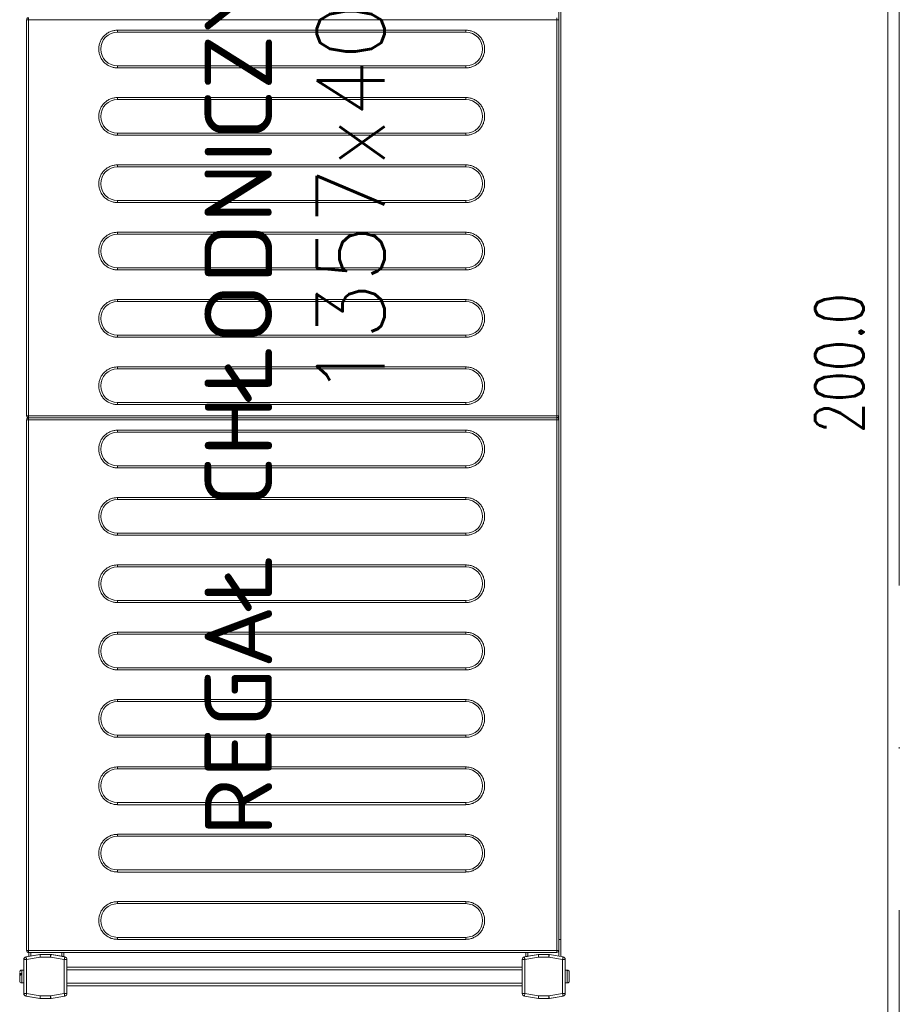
# Model space of a CAD drawing. Header units: millimetres. Extents: x -2074 to 12588, y -3630 to 101167.
# Tile 205 of 256: x 5384 to 5450, y -1590 to -1517. Entities that reach past the tile are written whole.
import ezdxf

# ---------------------------------------------------------------- set-up
doc = ezdxf.new("R2010")
doc.units = ezdxf.units.MM
doc.linetypes.add('ACAD_ISO10W100', pattern=[18, 12, -3, 0, -3])
doc.layers.add('SelinAr_BUD_osie', color=8, linetype='ACAD_ISO10W100', lineweight=18)
doc.layers.add('SelinAr_WYP_komory', color=8, linetype='Continuous', lineweight=18)
doc.styles.add('Arch-Dim', font='romans.shx', dxfattribs={"width": 0.75})
doc.styles.add('RomanS', font='romans.shx')
doc.dimstyles.new('Standard 50', dxfattribs={"dimscale": 20, "dimtxt": 0.18, "dimasz": 0.18, "dimexe": 0.18, "dimexo": 0.0625, "dimgap": 0.09, "dimtad": 1, "dimdec": 1, "dimzin": 0, "dimdsep": 46, "dimtxsty": 'Arch-Dim', "dimcen": 0.09, "dimclrd": 2, "dimclre": 2, "dimclrt": 1, "dimadec": 0, "dimazin": 0, "dimtfac": 1, "dimtdec": 1, "dimtofl": 0, "dimtmove": 0, "dimatfit": 3, "dimfxl": 0, "dimtolj": 1, "dimtzin": 0, "dimarcsym": 0})

# ---------------------------------------------------------------- blocks, each defined once
blk = doc.blocks.new('*D426')
at = {"color": 2, "lineweight": -2}
for p, q in [((41.25, 200), (80.249, 200)), ((76.649, 196.4), (76.649, 3.6)), ((41.25, 0), (80.249, 0))]:
    blk.add_line(p, q, dxfattribs=at)
at = {"color": 2}
for points in [[(76.049, 196.4), (77.249, 196.4), (76.649, 200)], [(76.049, 3.6), (77.249, 3.6), (76.649, 0)]]:
    blk.add_solid(points, dxfattribs=at)
at = {"layer": 'Defpoints', "color": 0}
for p in [(40, 200), (40, 0), (76.649, 0)]:
    blk.add_point(p, dxfattribs=at)
at = {"color": 1, "insert": (73.049, 100), "char_height": 3.6, "attachment_point": 5, "rotation": 90, "style": 'Arch-Dim'}
blk.add_mtext('\\A1;200.0', dxfattribs=at)
blk = doc.blocks.new('*U447')
at = {"lineweight": 15}
for p, q in [((1.726, 0), (1.819, 0)), ((0.182, -0.465), (0, -1.5)), ((0.182, -0.474), (0, -1.509)), ((0.379, -0.509), (0.2, -1.526)), ((2.904, -0.3), (0.379, -0.3)), ((0.379, -0.309), (0.379, -0.509)), ((2.904, -0.309), (0.379, -0.309)), ((2.904, -0.509), (0.379, -0.509)), ((1.167, -0.15), (1.167, -0.3)), ((2.117, -0.15), (1.167, -0.15)), ((1.876, -0.12), (1.765, -0.12)), ((2.117, -0.3), (2.117, -0.15)), ((2.904, -0.509), (2.904, -0.309)), ((3.083, -1.526), (2.904, -0.509)), ((3.283, -1.5), (3.101, -0.465)), ((3.283, -1.509), (3.101, -0.474)), ((3.433, -0.675), (3.138, -0.675)), ((3.433, -0.665), (3.433, -39.865)), ((3.583, -0.665), (3.433, -0.665)), ((3.583, -0.515), (3.583, -0.518)), ((42.983, -0.515), (3.583, -0.515)), ((3.583, -0.518), (3.583, -0.665)), ((42.983, -0.665), (3.583, -0.665)), ((3.583, -0.665), (3.583, -39.865)), ((42.983, -0.518), (42.983, -0.515)), ((42.983, -0.665), (42.983, -0.518)), ((43.133, -0.665), (42.983, -0.665)), ((42.983, -39.865), (42.983, -0.665)), ((43.133, -39.865), (43.133, -0.665)), ((43.283, -0.665), (43.133, -0.665)), ((72.683, -0.515), (43.283, -0.515)), ((43.283, -0.515), (43.283, -0.518)), ((43.283, -0.518), (43.283, -0.665)), ((72.683, -0.665), (43.283, -0.665)), ((43.283, -0.665), (43.283, -39.865)), ((72.683, -0.518), (72.683, -0.515)), ((72.683, -0.665), (72.683, -0.518)), ((72.833, -0.665), (72.683, -0.665)), ((72.683, -39.865), (72.683, -0.665)), ((3.433, -0.825), (3.164, -0.825)), ((0, -1.5), (0, -2.3)), ((0, -1.509), (0, -2.291)), ((0.2, -1.526), (0.2, -2.291)), ((3.083, -2.291), (3.083, -1.526)), ((3.283, -1.509), (3.283, -1.5)), ((3.283, -2.291), (3.283, -1.509)), ((0, -2.291), (0.2, -2.291)), ((0, -2.3), (0, -2.302)), ((0.003, -2.326), (0.182, -3.343)), ((0.2, -2.291), (0.379, -3.309)), ((2.904, -3.309), (3.083, -2.291)), ((3.083, -2.291), (3.283, -2.291)), ((3.101, -3.343), (3.28, -2.326)), ((3.283, -2.375), (3.151, -3.125)), ((3.283, -2.3), (3.283, -2.291)), ((3.283, -2.3), (3.283, -2.375)), ((3.283, -2.301), (3.283, -2.3)), ((0.379, -3.309), (2.904, -3.309)), ((0.379, -3.309), (0.379, -3.509)), ((0.379, -3.509), (2.904, -3.509)), ((0.942, -3.509), (0.942, -37.3)), ((1.142, -3.509), (1.142, -37.3)), ((2.142, -3.509), (2.142, -37.3)), ((2.342, -3.509), (2.342, -37.3)), ((2.904, -3.509), (2.904, -3.309)), ((3.433, -3.275), (3.125, -3.275)), ((3.433, -3.125), (3.151, -3.125)), ((0.182, -37.465), (0, -38.5)), ((0, -38.5), (0.182, -37.465)), ((0.379, -37.5), (0.2, -38.517)), ((0.379, -37.3), (0.379, -37.5)), ((2.904, -37.3), (0.379, -37.3)), ((2.904, -37.5), (0.379, -37.5)), ((2.904, -37.5), (2.904, -37.3)), ((3.083, -38.517), (2.904, -37.5)), ((3.283, -38.5), (3.101, -37.465)), ((3.433, -37.575), (3.125, -37.575)), ((3.151, -37.725), (3.283, -38.475)), ((3.433, -37.725), (3.151, -37.725)), ((0, -38.5), (0, -39.283)), ((0, -39.3), (0, -38.5)), ((0.2, -38.517), (0.2, -39.283)), ((3.083, -39.283), (3.083, -38.517)), ((3.283, -38.475), (3.283, -38.5)), ((3.283, -39.283), (3.283, -38.5)), ((0, -39.283), (0.2, -39.283)), ((0.182, -40.335), (0, -39.3)), ((0.003, -39.317), (0.182, -40.335)), ((0.2, -39.283), (0.379, -40.3)), ((2.904, -40.3), (3.083, -39.283)), ((3.083, -39.283), (3.283, -39.283)), ((3.101, -40.335), (3.28, -39.317)), ((3.283, -39.3), (3.28, -39.317)), ((3.283, -39.283), (3.283, -39.3)), ((4.383, -40.175), (3.129, -40.175)), ((4.383, -40.025), (3.155, -40.025)), ((3.433, -39.865), (3.583, -39.865)), ((3.583, -39.865), (42.983, -39.865)), ((3.583, -39.971), (3.583, -39.865)), ((3.583, -40.015), (3.583, -39.971)), ((3.583, -40.015), (42.983, -40.015)), ((4.383, -40.015), (4.383, -40.025)), ((131.283, -40.025), (4.383, -40.025)), ((4.383, -40.025), (4.383, -40.175)), ((131.283, -40.175), (4.383, -40.175)), ((42.983, -39.865), (42.983, -39.971)), ((42.983, -39.865), (43.133, -39.865)), ((42.983, -39.971), (42.983, -40.015)), ((43.133, -39.865), (43.283, -39.865)), ((43.283, -39.865), (72.683, -39.865)), ((43.283, -39.971), (43.283, -39.865)), ((43.283, -40.015), (43.283, -39.971)), ((43.283, -40.015), (72.683, -40.015)), ((72.683, -39.865), (72.833, -39.865)), ((72.683, -39.865), (72.683, -39.971)), ((72.683, -39.971), (72.683, -40.015)), ((0.379, -40.3), (2.904, -40.3)), ((0.379, -40.3), (0.379, -40.5)), ((0.379, -40.5), (2.904, -40.5)), ((1.167, -40.5), (1.167, -40.65)), ((1.167, -40.65), (2.117, -40.65)), ((1.17, -40.68), (1.173, -40.68)), ((2.11, -40.68), (2.114, -40.68)), ((2.117, -40.65), (2.117, -40.5)), ((2.904, -40.5), (2.904, -40.3))]:
    blk.add_line(p, q, dxfattribs=at)
at = {"color": 253, "lineweight": 15}
for p, q in [((4.403, -33.115), (4.403, -7.265)), ((4.403, -7.265), (4.553, -7.265)), ((4.553, -33.115), (4.553, -7.265)), ((7.053, -7.265), (7.053, -33.115)), ((7.053, -7.265), (7.203, -7.265)), ((7.203, -7.265), (7.203, -33.115)), ((9.403, -33.115), (9.403, -7.265)), ((9.403, -7.265), (9.553, -7.265)), ((9.553, -33.115), (9.553, -7.265)), ((12.053, -7.265), (12.053, -33.115)), ((12.053, -7.265), (12.203, -7.265)), ((12.203, -7.265), (12.203, -33.115)), ((14.403, -33.115), (14.403, -7.265)), ((14.403, -7.265), (14.553, -7.265)), ((14.553, -33.115), (14.553, -7.265)), ((17.053, -7.265), (17.053, -33.115)), ((17.053, -7.265), (17.203, -7.265)), ((17.203, -7.265), (17.203, -33.115)), ((19.403, -33.115), (19.403, -7.265)), ((19.403, -7.265), (19.553, -7.265)), ((19.553, -33.115), (19.553, -7.265)), ((22.053, -7.265), (22.053, -33.115)), ((22.053, -7.265), (22.203, -7.265)), ((22.203, -7.265), (22.203, -33.115)), ((24.403, -33.115), (24.403, -7.265)), ((24.403, -7.265), (24.553, -7.265)), ((24.553, -33.115), (24.553, -7.265)), ((27.053, -7.265), (27.053, -33.115)), ((27.053, -7.265), (27.203, -7.265)), ((27.203, -7.265), (27.203, -33.115)), ((29.403, -33.115), (29.403, -7.265)), ((29.403, -7.265), (29.553, -7.265)), ((29.553, -33.115), (29.553, -7.265)), ((32.053, -7.265), (32.053, -33.115)), ((32.053, -7.265), (32.203, -7.265)), ((32.203, -7.265), (32.203, -33.115)), ((34.403, -33.115), (34.403, -7.265)), ((34.403, -7.265), (34.553, -7.265)), ((34.553, -33.115), (34.553, -7.265)), ((37.053, -7.265), (37.053, -33.115)), ((37.053, -7.265), (37.203, -7.265)), ((37.203, -7.265), (37.203, -33.115)), ((39.403, -33.115), (39.403, -7.265)), ((39.403, -7.265), (39.553, -7.265)), ((39.553, -33.115), (39.553, -7.265)), ((42.053, -7.265), (42.053, -33.115)), ((42.053, -7.265), (42.203, -7.265)), ((42.203, -7.265), (42.203, -33.115)), ((44.103, -33.115), (44.103, -7.265)), ((44.103, -7.265), (44.253, -7.265)), ((44.253, -33.115), (44.253, -7.265)), ((46.753, -7.265), (46.753, -33.115)), ((46.753, -7.265), (46.903, -7.265)), ((46.903, -7.265), (46.903, -33.115)), ((49.103, -33.115), (49.103, -7.265)), ((49.103, -7.265), (49.253, -7.265)), ((49.253, -33.115), (49.253, -7.265)), ((51.753, -7.265), (51.753, -33.115)), ((51.753, -7.265), (51.903, -7.265)), ((51.903, -7.265), (51.903, -33.115)), ((54.103, -33.115), (54.103, -7.265)), ((54.103, -7.265), (54.253, -7.265)), ((54.253, -33.115), (54.253, -7.265)), ((56.753, -7.265), (56.753, -33.115)), ((56.753, -7.265), (56.903, -7.265)), ((56.903, -7.265), (56.903, -33.115)), ((59.103, -33.115), (59.103, -7.265)), ((59.103, -7.265), (59.253, -7.265)), ((59.253, -33.115), (59.253, -7.265)), ((61.753, -7.265), (61.753, -33.115)), ((61.753, -7.265), (61.903, -7.265)), ((61.903, -7.265), (61.903, -33.115)), ((64.103, -33.115), (64.103, -7.265)), ((64.103, -7.265), (64.253, -7.265)), ((64.253, -33.115), (64.253, -7.265)), ((66.753, -7.265), (66.753, -33.115)), ((66.753, -7.265), (66.903, -7.265)), ((66.903, -7.265), (66.903, -33.115)), ((69.103, -33.115), (69.103, -7.265)), ((69.103, -7.265), (69.253, -7.265)), ((69.253, -33.115), (69.253, -7.265)), ((71.753, -7.265), (71.753, -33.115)), ((71.753, -7.265), (71.903, -7.265)), ((71.903, -7.265), (71.903, -33.115)), ((4.403, -33.115), (4.553, -33.115)), ((7.203, -33.115), (7.053, -33.115)), ((9.403, -33.115), (9.553, -33.115)), ((12.203, -33.115), (12.053, -33.115)), ((14.403, -33.115), (14.553, -33.115)), ((17.203, -33.115), (17.053, -33.115)), ((19.403, -33.115), (19.553, -33.115)), ((22.203, -33.115), (22.053, -33.115)), ((24.403, -33.115), (24.553, -33.115)), ((27.203, -33.115), (27.053, -33.115)), ((29.403, -33.115), (29.553, -33.115)), ((32.203, -33.115), (32.053, -33.115)), ((34.403, -33.115), (34.553, -33.115)), ((37.203, -33.115), (37.053, -33.115)), ((39.403, -33.115), (39.553, -33.115)), ((42.203, -33.115), (42.053, -33.115)), ((44.103, -33.115), (44.253, -33.115)), ((46.903, -33.115), (46.753, -33.115)), ((49.103, -33.115), (49.253, -33.115)), ((51.903, -33.115), (51.753, -33.115)), ((54.103, -33.115), (54.253, -33.115)), ((56.903, -33.115), (56.753, -33.115)), ((59.103, -33.115), (59.253, -33.115)), ((61.903, -33.115), (61.753, -33.115)), ((64.103, -33.115), (64.253, -33.115)), ((66.903, -33.115), (66.753, -33.115)), ((69.103, -33.115), (69.253, -33.115)), ((71.903, -33.115), (71.753, -33.115))]:
    blk.add_line(p, q, dxfattribs=at)
at = {"lineweight": 15, "flags": 128}
for points in [[(0.379, -0.509), (0.341, -0.502), (0.304, -0.495), (0.27, -0.489), (0.24, -0.484), (0.216, -0.48), (0.197, -0.477), (0.186, -0.475), (0.182, -0.474)], [(3.101, -0.474), (3.097, -0.475), (3.086, -0.477), (3.068, -0.48), (3.043, -0.484), (3.013, -0.489), (2.979, -0.495), (2.942, -0.502), (2.904, -0.509)], [(0, -1.509), (0.003, -1.509), (0.012, -1.51), (0.027, -1.511), (0.047, -1.513), (0.071, -1.515), (0.1, -1.517), (0.132, -1.52), (0.165, -1.523), (0.2, -1.526)], [(3.083, -1.526), (3.122, -1.523), (3.16, -1.52), (3.194, -1.517), (3.225, -1.514), (3.249, -1.512), (3.268, -1.51), (3.279, -1.509), (3.283, -1.509)], [(0.2, -2.291), (0.162, -2.298), (0.125, -2.305), (0.091, -2.311), (0.061, -2.316), (0.036, -2.32), (0.018, -2.323), (0.007, -2.325), (0.003, -2.326)], [(3.28, -2.326), (3.276, -2.325), (3.265, -2.323), (3.247, -2.32), (3.222, -2.316), (3.193, -2.311), (3.159, -2.305), (3.122, -2.298), (3.083, -2.291)], [(0.182, -3.343), (0.186, -3.343), (0.197, -3.341), (0.216, -3.338), (0.24, -3.333), (0.27, -3.328), (0.304, -3.322), (0.341, -3.316), (0.379, -3.309)], [(2.904, -3.309), (2.942, -3.316), (2.979, -3.322), (3.013, -3.328), (3.043, -3.333), (3.068, -3.338), (3.086, -3.341), (3.097, -3.343), (3.101, -3.343)], [(3.151, -3.125), (3.146, -3.151), (3.142, -3.176), (3.138, -3.2), (3.134, -3.221), (3.131, -3.24), (3.128, -3.255), (3.126, -3.266), (3.125, -3.273), (3.125, -3.275)], [(0.379, -37.5), (0.341, -37.493), (0.304, -37.487), (0.27, -37.481), (0.24, -37.475), (0.216, -37.471), (0.197, -37.468), (0.186, -37.466), (0.182, -37.465)], [(3.101, -37.465), (3.097, -37.466), (3.086, -37.468), (3.068, -37.471), (3.043, -37.475), (3.013, -37.481), (2.979, -37.487), (2.942, -37.493), (2.904, -37.5)], [(3.125, -37.575), (3.125, -37.578), (3.127, -37.586), (3.129, -37.6), (3.132, -37.619), (3.136, -37.642), (3.141, -37.668), (3.146, -37.696), (3.151, -37.725)], [(0, -38.5), (0.004, -38.5), (0.015, -38.501), (0.034, -38.503), (0.059, -38.505), (0.089, -38.508), (0.123, -38.511), (0.161, -38.514), (0.2, -38.517)], [(3.083, -38.517), (3.118, -38.514), (3.152, -38.512), (3.183, -38.509), (3.212, -38.506), (3.236, -38.504), (3.256, -38.502), (3.271, -38.501), (3.28, -38.5), (3.283, -38.5)], [(0.2, -39.283), (0.162, -39.289), (0.125, -39.296), (0.091, -39.302), (0.061, -39.307), (0.036, -39.311), (0.018, -39.315), (0.007, -39.317), (0.003, -39.317)], [(3.28, -39.317), (3.276, -39.317), (3.265, -39.315), (3.247, -39.311), (3.222, -39.307), (3.193, -39.302), (3.159, -39.296), (3.122, -39.289), (3.083, -39.283)], [(0.182, -40.335), (0.186, -40.334), (0.197, -40.332), (0.216, -40.329), (0.24, -40.325), (0.27, -40.319), (0.304, -40.313), (0.341, -40.307), (0.379, -40.3)], [(2.904, -40.3), (2.942, -40.307), (2.979, -40.313), (3.013, -40.319), (3.043, -40.325), (3.068, -40.329), (3.086, -40.332), (3.097, -40.334), (3.101, -40.335)]]:
    blk.add_lwpolyline(points, dxfattribs=at)
at = {"lineweight": 15}
for centre, radius, start, end in [((0.379, -0.5), 0.2, 90, 170), ((0.379, -0.509), 0.2, 90, 170), ((1.317, -0.15), 0.15, 90, 180), ((1.967, -0.15), 0.15, 0, 90), ((2.904, -0.5), 0.2, 10, 90), ((2.904, -0.509), 0.2, 10, 90), ((0.2, -2.291), 0.2, 180, 190), ((3.083, -2.291), 0.2, 350, 0), ((0.379, -3.309), 0.2, 190, 270), ((2.904, -3.309), 0.2, 270, 350), ((0.379, -37.5), 0.2, 90, 170), ((0.379, -37.5), 0.2, 90, 170), ((2.904, -37.5), 0.2, 10, 90), ((0.2, -39.283), 0.2, 180, 190), ((3.083, -39.283), 0.2, 350, 0), ((3.583, -39.865), 0.15, 180, 270), ((42.983, -39.865), 0.15, 270, 0), ((43.283, -39.865), 0.15, 180, 270), ((0.379, -40.3), 0.2, 190, 270), ((0.379, -40.3), 0.2, 190, 270), ((1.317, -40.65), 0.15, 180, 191.53696), ((1.967, -40.65), 0.15, 348.46304, 0), ((2.904, -40.3), 0.2, 270, 350)]:
    blk.add_arc(centre, radius, start, end, dxfattribs=at)
at = {"color": 253, "lineweight": 15}
for centre, start, end in [((5.803, -7.265), 0, 180), ((10.803, -7.265), 0, 180), ((15.803, -7.265), 0, 180), ((20.803, -7.265), 0, 180), ((25.803, -7.265), 0, 180), ((30.803, -7.265), 0, 180), ((35.803, -7.265), 0, 180), ((40.803, -7.265), 0, 180), ((45.503, -7.265), 0, 180), ((50.503, -7.265), 0, 180), ((55.503, -7.265), 0, 180), ((60.503, -7.265), 0, 180), ((65.503, -7.265), 0, 180), ((70.503, -7.265), 0, 180), ((5.803, -33.115), 180, 0), ((10.803, -33.115), 180, 0), ((15.803, -33.115), 180, 0), ((20.803, -33.115), 180, 0), ((25.803, -33.115), 180, 0), ((30.803, -33.115), 180, 0), ((35.803, -33.115), 180, 0), ((40.803, -33.115), 180, 0), ((45.503, -33.115), 180, 0), ((50.503, -33.115), 180, 0), ((55.503, -33.115), 180, 0), ((60.503, -33.115), 180, 0), ((65.503, -33.115), 180, 0), ((70.503, -33.115), 180, 0)]:
    blk.add_arc(centre, 1.25, start, end, dxfattribs=at)
at = {"lineweight": 15}
for points, knots in [([(1.708, 0), (1.672, 0), (1.597, 0), (1.486, 0), (1.395, 0), (1.338, 0), (1.312, 0), (1.318, 0), (1.319, 0)], [0, 0, 0, 0, 0.188945, 0.389816, 0.590684, 0.779625, 0.968579, 1, 1, 1, 1]), ([(1.765, -0.12), (1.763, -0.104), (1.759, -0.072), (1.746, -0.033), (1.729, -0.006), (1.715, -0.002), (1.708, 0)], [0, 0, 0, 0, 0.243636, 0.487267, 0.73198, 1, 1, 1, 1]), ([(1.921, 0), (1.915, 0), (1.893, 0), (1.849, 0), (1.819, 0)], [0, 0, 0, 0, 0.31192, 1, 1, 1, 1]), ([(1.819, 0), (1.826, -0.002), (1.839, -0.005), (1.856, -0.031), (1.87, -0.07), (1.874, -0.103), (1.876, -0.12)], [0, 0, 0, 0, 0.250222, 0.500532, 0.748158, 1, 1, 1, 1]), ([(3.583, -0.518), (3.573, -0.519), (3.553, -0.521), (3.523, -0.53), (3.497, -0.545), (3.467, -0.57), (3.439, -0.61), (3.435, -0.648), (3.433, -0.667)], [0, 0, 0, 0, 0.130769, 0.260026, 0.387968, 0.514575, 0.761736, 1, 1, 1, 1]), ([(43.133, -0.667), (43.131, -0.648), (43.128, -0.61), (43.1, -0.57), (43.07, -0.545), (43.043, -0.53), (43.014, -0.521), (42.993, -0.519), (42.983, -0.518)], [0, 0, 0, 0, 0.238262, 0.485424, 0.612031, 0.739977, 0.869231, 1, 1, 1, 1]), ([(43.283, -0.518), (43.273, -0.519), (43.253, -0.521), (43.223, -0.53), (43.197, -0.545), (43.167, -0.57), (43.139, -0.61), (43.135, -0.648), (43.133, -0.667)], [0, 0, 0, 0, 0.1307696, 0.2600246, 0.3879723, 0.5145698, 0.761734, 1, 1, 1, 1]), ([(72.833, -0.667), (72.831, -0.648), (72.828, -0.61), (72.8, -0.57), (72.77, -0.545), (72.743, -0.53), (72.714, -0.521), (72.693, -0.519), (72.683, -0.518)], [0, 0, 0, 0, 0.238266, 0.485414, 0.61202, 0.739978, 0.869219, 1, 1, 1, 1]), ([(1.173, -40.68), (1.178, -40.696), (1.188, -40.728), (1.223, -40.767), (1.268, -40.794), (1.304, -40.798), (1.322, -40.8)], [0, 0, 0, 0, 0.243643, 0.487245, 0.731956, 1, 1, 1, 1]), ([(1.322, -40.8), (1.332, -40.8), (1.353, -40.8), (1.43, -40.8), (1.53, -40.8), (1.642, -40.8), (1.753, -40.8), (1.853, -40.8), (1.93, -40.8), (1.951, -40.8), (1.961, -40.8)], [0, 0, 0, 0, 0.121175, 0.250001, 0.378823, 0.5, 0.621177, 0.749999, 0.878825, 1, 1, 1, 1]), ([(1.961, -40.8), (1.978, -40.798), (2.013, -40.795), (2.058, -40.769), (2.094, -40.73), (2.105, -40.697), (2.11, -40.68)], [0, 0, 0, 0, 0.250219, 0.500551, 0.74815, 1, 1, 1, 1])]:
    blk.add_open_spline(points, degree=3, knots=knots, dxfattribs=at)
at = {"color": 253, "lineweight": 15}
for points, knots in [([(4.403, -7.265), (4.408, -7.18), (4.417, -7.004), (4.495, -6.743), (4.624, -6.492), (4.806, -6.268), (5.03, -6.086), (5.281, -5.956), (5.542, -5.881), (5.803, -5.857), (6.064, -5.881), (6.325, -5.956), (6.576, -6.086), (6.8, -6.268), (6.982, -6.492), (7.111, -6.743), (7.189, -7.004), (7.199, -7.18), (7.203, -7.265)], [0, 0, 0, 0, 0.058258, 0.120006, 0.18432, 0.25, 0.31568, 0.379994, 0.441742, 0.5, 0.558258, 0.620006, 0.68432, 0.75, 0.81568, 0.879994, 0.941742, 1, 1, 1, 1]), ([(9.403, -7.265), (9.408, -7.18), (9.417, -7.004), (9.495, -6.743), (9.624, -6.492), (9.806, -6.268), (10.03, -6.086), (10.281, -5.956), (10.542, -5.881), (10.803, -5.857), (11.064, -5.881), (11.325, -5.956), (11.576, -6.086), (11.8, -6.268), (11.982, -6.492), (12.111, -6.743), (12.189, -7.004), (12.199, -7.18), (12.203, -7.265)], [0, 0, 0, 0, 0.058258, 0.120006, 0.18432, 0.25, 0.31568, 0.379994, 0.441742, 0.5, 0.558258, 0.620006, 0.68432, 0.75, 0.81568, 0.879994, 0.941742, 1, 1, 1, 1]), ([(14.403, -7.265), (14.408, -7.18), (14.417, -7.004), (14.495, -6.743), (14.624, -6.492), (14.806, -6.268), (15.03, -6.086), (15.281, -5.956), (15.542, -5.881), (15.803, -5.857), (16.064, -5.881), (16.325, -5.956), (16.576, -6.086), (16.8, -6.268), (16.982, -6.492), (17.111, -6.743), (17.189, -7.004), (17.199, -7.18), (17.203, -7.265)], [0, 0, 0, 0, 0.058258, 0.120006, 0.18432, 0.25, 0.31568, 0.379994, 0.441742, 0.5, 0.558258, 0.620006, 0.68432, 0.75, 0.81568, 0.879994, 0.941742, 1, 1, 1, 1]), ([(19.403, -7.265), (19.408, -7.18), (19.417, -7.004), (19.495, -6.743), (19.624, -6.492), (19.806, -6.268), (20.03, -6.086), (20.281, -5.956), (20.542, -5.881), (20.803, -5.857), (21.064, -5.881), (21.325, -5.956), (21.576, -6.086), (21.8, -6.268), (21.982, -6.492), (22.111, -6.743), (22.189, -7.004), (22.199, -7.18), (22.203, -7.265)], [0, 0, 0, 0, 0.058258, 0.120006, 0.18432, 0.25, 0.31568, 0.379994, 0.441742, 0.5, 0.558258, 0.620006, 0.68432, 0.75, 0.81568, 0.879994, 0.941742, 1, 1, 1, 1]), ([(24.403, -7.265), (24.408, -7.18), (24.417, -7.004), (24.495, -6.743), (24.624, -6.492), (24.806, -6.268), (25.03, -6.086), (25.281, -5.956), (25.542, -5.881), (25.803, -5.857), (26.064, -5.881), (26.325, -5.956), (26.576, -6.086), (26.8, -6.268), (26.982, -6.492), (27.111, -6.743), (27.189, -7.004), (27.199, -7.18), (27.203, -7.265)], [0, 0, 0, 0, 0.058258, 0.120006, 0.18432, 0.25, 0.31568, 0.379994, 0.441742, 0.5, 0.558258, 0.620006, 0.68432, 0.75, 0.81568, 0.879994, 0.941742, 1, 1, 1, 1]), ([(29.403, -7.265), (29.408, -7.18), (29.417, -7.004), (29.495, -6.743), (29.624, -6.492), (29.806, -6.268), (30.03, -6.086), (30.281, -5.956), (30.542, -5.881), (30.803, -5.857), (31.064, -5.881), (31.325, -5.956), (31.576, -6.086), (31.8, -6.268), (31.982, -6.492), (32.111, -6.743), (32.189, -7.004), (32.199, -7.18), (32.203, -7.265)], [0, 0, 0, 0, 0.058258, 0.120006, 0.18432, 0.25, 0.31568, 0.379994, 0.441742, 0.5, 0.558258, 0.620006, 0.68432, 0.75, 0.81568, 0.879994, 0.941742, 1, 1, 1, 1]), ([(34.403, -7.265), (34.408, -7.18), (34.417, -7.004), (34.495, -6.743), (34.624, -6.492), (34.806, -6.268), (35.03, -6.086), (35.281, -5.956), (35.542, -5.881), (35.803, -5.857), (36.064, -5.881), (36.325, -5.956), (36.576, -6.086), (36.8, -6.268), (36.982, -6.492), (37.111, -6.743), (37.189, -7.004), (37.199, -7.18), (37.203, -7.265)], [0, 0, 0, 0, 0.058258, 0.120006, 0.18432, 0.25, 0.31568, 0.379994, 0.441742, 0.5, 0.558258, 0.620006, 0.68432, 0.75, 0.81568, 0.879994, 0.941742, 1, 1, 1, 1]), ([(39.403, -7.265), (39.408, -7.18), (39.417, -7.004), (39.495, -6.743), (39.624, -6.492), (39.806, -6.268), (40.03, -6.086), (40.281, -5.956), (40.542, -5.881), (40.803, -5.857), (41.064, -5.881), (41.325, -5.956), (41.576, -6.086), (41.8, -6.268), (41.982, -6.492), (42.111, -6.743), (42.189, -7.004), (42.199, -7.18), (42.203, -7.265)], [0, 0, 0, 0, 0.058258, 0.120006, 0.18432, 0.25, 0.31568, 0.379994, 0.441742, 0.5, 0.558258, 0.620005, 0.68432, 0.75, 0.81568, 0.879994, 0.941742, 1, 1, 1, 1]), ([(44.103, -7.265), (44.108, -7.18), (44.117, -7.004), (44.195, -6.743), (44.324, -6.492), (44.506, -6.268), (44.73, -6.086), (44.981, -5.956), (45.242, -5.881), (45.503, -5.857), (45.764, -5.881), (46.025, -5.956), (46.276, -6.086), (46.5, -6.268), (46.682, -6.492), (46.811, -6.743), (46.889, -7.004), (46.899, -7.18), (46.903, -7.265)], [0, 0, 0, 0, 0.058258, 0.120006, 0.18432, 0.25, 0.31568, 0.379995, 0.441742, 0.5, 0.558258, 0.620006, 0.68432, 0.75, 0.81568, 0.879994, 0.941742, 1, 1, 1, 1]), ([(49.103, -7.265), (49.108, -7.18), (49.117, -7.004), (49.195, -6.743), (49.324, -6.492), (49.506, -6.268), (49.73, -6.086), (49.981, -5.956), (50.242, -5.881), (50.503, -5.857), (50.764, -5.881), (51.025, -5.956), (51.276, -6.086), (51.5, -6.268), (51.682, -6.492), (51.811, -6.743), (51.889, -7.004), (51.899, -7.18), (51.903, -7.265)], [0, 0, 0, 0, 0.058258, 0.120006, 0.18432, 0.25, 0.31568, 0.379994, 0.441742, 0.5, 0.558258, 0.620005, 0.68432, 0.75, 0.81568, 0.879994, 0.941742, 1, 1, 1, 1]), ([(54.103, -7.265), (54.108, -7.18), (54.117, -7.004), (54.195, -6.743), (54.324, -6.492), (54.506, -6.268), (54.73, -6.086), (54.981, -5.956), (55.242, -5.881), (55.503, -5.857), (55.764, -5.881), (56.025, -5.956), (56.276, -6.086), (56.5, -6.268), (56.682, -6.492), (56.811, -6.743), (56.889, -7.004), (56.899, -7.18), (56.903, -7.265)], [0, 0, 0, 0, 0.058258, 0.120006, 0.18432, 0.25, 0.31568, 0.379994, 0.441742, 0.5, 0.558258, 0.620006, 0.68432, 0.75, 0.81568, 0.879994, 0.941742, 1, 1, 1, 1]), ([(59.103, -7.265), (59.108, -7.18), (59.117, -7.004), (59.195, -6.743), (59.324, -6.492), (59.506, -6.268), (59.73, -6.086), (59.981, -5.956), (60.242, -5.881), (60.503, -5.857), (60.764, -5.881), (61.025, -5.956), (61.276, -6.086), (61.5, -6.268), (61.682, -6.492), (61.811, -6.743), (61.889, -7.004), (61.899, -7.18), (61.903, -7.265)], [0, 0, 0, 0, 0.058258, 0.120006, 0.18432, 0.25, 0.31568, 0.379995, 0.441742, 0.5, 0.558258, 0.620005, 0.68432, 0.75, 0.81568, 0.879994, 0.941742, 1, 1, 1, 1]), ([(64.103, -7.265), (64.108, -7.18), (64.117, -7.004), (64.195, -6.743), (64.324, -6.492), (64.506, -6.268), (64.73, -6.086), (64.981, -5.956), (65.242, -5.881), (65.503, -5.857), (65.764, -5.881), (66.025, -5.956), (66.276, -6.086), (66.5, -6.268), (66.682, -6.492), (66.811, -6.743), (66.889, -7.004), (66.899, -7.18), (66.903, -7.265)], [0, 0, 0, 0, 0.058258, 0.120006, 0.184321, 0.25, 0.31568, 0.379995, 0.441741, 0.5, 0.558258, 0.620006, 0.68432, 0.75, 0.815679, 0.879994, 0.941742, 1, 1, 1, 1]), ([(69.103, -7.265), (69.108, -7.18), (69.117, -7.004), (69.195, -6.743), (69.324, -6.492), (69.506, -6.268), (69.73, -6.086), (69.981, -5.956), (70.242, -5.881), (70.503, -5.857), (70.764, -5.881), (71.025, -5.956), (71.276, -6.086), (71.5, -6.268), (71.682, -6.492), (71.811, -6.743), (71.889, -7.004), (71.899, -7.18), (71.903, -7.265)], [0, 0, 0, 0, 0.058258, 0.120006, 0.18432, 0.25, 0.31568, 0.379994, 0.441742, 0.5, 0.558259, 0.620005, 0.68432, 0.75, 0.81568, 0.879994, 0.941742, 1, 1, 1, 1]), ([(7.203, -33.115), (7.199, -33.2), (7.189, -33.376), (7.111, -33.637), (6.982, -33.888), (6.8, -34.112), (6.576, -34.294), (6.325, -34.424), (6.064, -34.499), (5.803, -34.523), (5.542, -34.499), (5.281, -34.424), (5.03, -34.294), (4.806, -34.112), (4.624, -33.888), (4.495, -33.637), (4.417, -33.376), (4.408, -33.2), (4.403, -33.115)], [0, 0, 0, 0, 0.058258, 0.120006, 0.18432, 0.25, 0.31568, 0.379994, 0.441742, 0.5, 0.558258, 0.620006, 0.68432, 0.75, 0.81568, 0.879994, 0.941742, 1, 1, 1, 1]), ([(12.203, -33.115), (12.199, -33.2), (12.189, -33.376), (12.111, -33.637), (11.982, -33.888), (11.8, -34.112), (11.576, -34.294), (11.325, -34.424), (11.064, -34.499), (10.803, -34.523), (10.542, -34.499), (10.281, -34.424), (10.03, -34.294), (9.806, -34.112), (9.624, -33.888), (9.495, -33.637), (9.417, -33.376), (9.408, -33.2), (9.403, -33.115)], [0, 0, 0, 0, 0.058258, 0.120006, 0.18432, 0.25, 0.31568, 0.379994, 0.441742, 0.5, 0.558258, 0.620006, 0.68432, 0.75, 0.81568, 0.879994, 0.941742, 1, 1, 1, 1]), ([(17.203, -33.115), (17.199, -33.2), (17.189, -33.376), (17.111, -33.637), (16.982, -33.888), (16.8, -34.112), (16.576, -34.294), (16.325, -34.424), (16.064, -34.499), (15.803, -34.523), (15.542, -34.499), (15.281, -34.424), (15.03, -34.294), (14.806, -34.112), (14.624, -33.888), (14.495, -33.637), (14.417, -33.376), (14.408, -33.2), (14.403, -33.115)], [0, 0, 0, 0, 0.058258, 0.120006, 0.18432, 0.25, 0.31568, 0.379994, 0.441742, 0.5, 0.558258, 0.620006, 0.68432, 0.75, 0.81568, 0.879994, 0.941742, 1, 1, 1, 1]), ([(22.203, -33.115), (22.199, -33.2), (22.189, -33.376), (22.111, -33.637), (21.982, -33.888), (21.8, -34.112), (21.576, -34.294), (21.325, -34.424), (21.064, -34.499), (20.803, -34.523), (20.542, -34.499), (20.281, -34.424), (20.03, -34.294), (19.806, -34.112), (19.624, -33.888), (19.495, -33.637), (19.417, -33.376), (19.408, -33.2), (19.403, -33.115)], [0, 0, 0, 0, 0.058258, 0.120006, 0.18432, 0.25, 0.31568, 0.379994, 0.441742, 0.5, 0.558258, 0.620006, 0.684321, 0.75, 0.81568, 0.879994, 0.941742, 1, 1, 1, 1]), ([(27.203, -33.115), (27.199, -33.2), (27.189, -33.376), (27.111, -33.637), (26.982, -33.888), (26.8, -34.112), (26.576, -34.294), (26.325, -34.424), (26.064, -34.499), (25.803, -34.523), (25.542, -34.499), (25.281, -34.424), (25.03, -34.294), (24.806, -34.112), (24.624, -33.888), (24.495, -33.637), (24.417, -33.376), (24.408, -33.2), (24.403, -33.115)], [0, 0, 0, 0, 0.058258, 0.120005, 0.18432, 0.25, 0.31568, 0.379994, 0.441742, 0.5, 0.558258, 0.620006, 0.684321, 0.75, 0.81568, 0.879994, 0.941742, 1, 1, 1, 1]), ([(32.203, -33.115), (32.199, -33.2), (32.189, -33.376), (32.111, -33.637), (31.982, -33.888), (31.8, -34.112), (31.576, -34.294), (31.325, -34.424), (31.064, -34.499), (30.803, -34.523), (30.542, -34.499), (30.281, -34.424), (30.03, -34.294), (29.806, -34.112), (29.624, -33.888), (29.495, -33.637), (29.417, -33.376), (29.408, -33.2), (29.403, -33.115)], [0, 0, 0, 0, 0.058258, 0.1200055, 0.1843203, 0.2500001, 0.3156796, 0.3799944, 0.441742, 0.5000001, 0.5582579, 0.6200055, 0.6843203, 0.7499998, 0.8156796, 0.8799944, 0.941742, 1, 1, 1, 1]), ([(37.203, -33.115), (37.199, -33.2), (37.189, -33.376), (37.111, -33.637), (36.982, -33.888), (36.8, -34.112), (36.576, -34.294), (36.325, -34.424), (36.064, -34.499), (35.803, -34.523), (35.542, -34.499), (35.281, -34.424), (35.03, -34.294), (34.806, -34.112), (34.624, -33.888), (34.495, -33.637), (34.417, -33.376), (34.408, -33.2), (34.403, -33.115)], [0, 0, 0, 0, 0.058258, 0.1200055, 0.1843201, 0.2499999, 0.3156797, 0.3799945, 0.4417421, 0.4999999, 0.558258, 0.6200056, 0.6843204, 0.7499999, 0.8156796, 0.8799944, 0.941742, 1, 1, 1, 1]), ([(42.203, -33.115), (42.199, -33.2), (42.189, -33.376), (42.111, -33.637), (41.982, -33.888), (41.8, -34.112), (41.576, -34.294), (41.325, -34.424), (41.064, -34.499), (40.803, -34.523), (40.542, -34.499), (40.281, -34.424), (40.03, -34.294), (39.806, -34.112), (39.624, -33.888), (39.495, -33.637), (39.417, -33.376), (39.408, -33.2), (39.403, -33.115)], [0, 0, 0, 0, 0.058258, 0.120005, 0.18432, 0.25, 0.315679, 0.379995, 0.441742, 0.5, 0.558258, 0.620006, 0.68432, 0.75, 0.81568, 0.879994, 0.941742, 1, 1, 1, 1]), ([(46.903, -33.115), (46.899, -33.2), (46.889, -33.376), (46.811, -33.637), (46.682, -33.888), (46.5, -34.112), (46.276, -34.294), (46.025, -34.424), (45.764, -34.499), (45.503, -34.523), (45.242, -34.499), (44.981, -34.424), (44.73, -34.294), (44.506, -34.112), (44.324, -33.888), (44.195, -33.637), (44.117, -33.376), (44.108, -33.2), (44.103, -33.115)], [0, 0, 0, 0, 0.058258, 0.120006, 0.18432, 0.25, 0.31568, 0.379994, 0.441742, 0.5, 0.558258, 0.620005, 0.684321, 0.75, 0.81568, 0.879995, 0.941742, 1, 1, 1, 1]), ([(51.903, -33.115), (51.899, -33.2), (51.889, -33.376), (51.811, -33.637), (51.682, -33.888), (51.5, -34.112), (51.276, -34.294), (51.025, -34.424), (50.764, -34.499), (50.503, -34.523), (50.242, -34.499), (49.981, -34.424), (49.73, -34.294), (49.506, -34.112), (49.324, -33.888), (49.195, -33.637), (49.117, -33.376), (49.108, -33.2), (49.103, -33.115)], [0, 0, 0, 0, 0.058258, 0.120005, 0.18432, 0.25, 0.315679, 0.379995, 0.441742, 0.5, 0.558258, 0.620006, 0.68432, 0.75, 0.81568, 0.879994, 0.941742, 1, 1, 1, 1]), ([(56.903, -33.115), (56.899, -33.2), (56.889, -33.376), (56.811, -33.637), (56.682, -33.888), (56.5, -34.112), (56.276, -34.294), (56.025, -34.424), (55.764, -34.499), (55.503, -34.523), (55.242, -34.499), (54.981, -34.424), (54.73, -34.294), (54.506, -34.112), (54.324, -33.888), (54.195, -33.637), (54.117, -33.376), (54.108, -33.2), (54.103, -33.115)], [0, 0, 0, 0, 0.058258, 0.120006, 0.18432, 0.25, 0.31568, 0.379994, 0.441742, 0.5, 0.558258, 0.620006, 0.68432, 0.75, 0.81568, 0.879994, 0.941742, 1, 1, 1, 1]), ([(61.903, -33.115), (61.899, -33.2), (61.889, -33.376), (61.811, -33.637), (61.682, -33.888), (61.5, -34.112), (61.276, -34.294), (61.025, -34.424), (60.764, -34.499), (60.503, -34.523), (60.242, -34.499), (59.981, -34.424), (59.73, -34.294), (59.506, -34.112), (59.324, -33.888), (59.195, -33.637), (59.117, -33.376), (59.108, -33.2), (59.103, -33.115)], [0, 0, 0, 0, 0.058258, 0.120005, 0.18432, 0.25, 0.315679, 0.379995, 0.441742, 0.5, 0.558258, 0.620005, 0.68432, 0.75, 0.81568, 0.879994, 0.941742, 1, 1, 1, 1]), ([(66.903, -33.115), (66.899, -33.2), (66.889, -33.376), (66.811, -33.637), (66.682, -33.888), (66.5, -34.112), (66.276, -34.294), (66.025, -34.424), (65.764, -34.499), (65.503, -34.523), (65.242, -34.499), (64.981, -34.424), (64.73, -34.294), (64.506, -34.112), (64.324, -33.888), (64.195, -33.637), (64.117, -33.376), (64.108, -33.2), (64.103, -33.115)], [0, 0, 0, 0, 0.058258, 0.120005, 0.184321, 0.25, 0.31568, 0.379994, 0.441742, 0.5, 0.558259, 0.620005, 0.68432, 0.75, 0.815679, 0.879995, 0.941742, 1, 1, 1, 1]), ([(71.903, -33.115), (71.899, -33.2), (71.889, -33.376), (71.811, -33.637), (71.682, -33.888), (71.5, -34.112), (71.276, -34.294), (71.025, -34.424), (70.764, -34.499), (70.503, -34.523), (70.242, -34.499), (69.981, -34.424), (69.73, -34.294), (69.506, -34.112), (69.324, -33.888), (69.195, -33.637), (69.117, -33.376), (69.108, -33.2), (69.103, -33.115)], [0, 0, 0, 0, 0.058258, 0.120006, 0.18432, 0.25, 0.31568, 0.379995, 0.441741, 0.5, 0.558258, 0.620006, 0.68432, 0.75, 0.81568, 0.879995, 0.941742, 1, 1, 1, 1])]:
    blk.add_open_spline(points, degree=3, knots=knots, dxfattribs=at)
at = {"insert": (67.85, -20.4), "char_height": 5, "width": 135.7, "attachment_point": 5, "style": 'RomanS'}
blk.add_mtext('REGAŁ CHŁODNICZY MAGAZYNOWY\\P1357x408mm', dxfattribs=at)
blk = doc.blocks.new('*U389')
at = {"ltscale": 4}
blk.add_line((0, 50), (0, -1730), dxfattribs=at)
blk = doc.blocks.new('*U425')
dim = blk.add_linear_dim(base=(76.649, 0), p1=(40, 200), p2=(40, 0), angle=90, dimstyle='Standard 50', override={"dimfxl": 50, "dimfxlon": 1})
dim.commit()
dim.dimension.update_dxf_attribs({"geometry": '*D426', "text_midpoint": (73.049, 100)})
blk = doc.blocks.new('ewerwerwerwe')
at = {"layer": 'SelinAr_BUD_osie'}
blk.add_blockref('*U389', (2449.657, 2159.741), dxfattribs=at)
at = {"layer": 'SelinAr_WYP_komory'}
blk.add_blockref('*U425', (2372.157, 1357.241), dxfattribs=at)
at = {"layer": 'SelinAr_WYP_komory', "linetype": 'Continuous', "lineweight": 25, "rotation": 90}
blk.add_blockref('*U447', (2384.362, 1410.068), dxfattribs=at)

msp = doc.modelspace()

# ---------------------------------------------------------------- block references
msp.add_blockref('ewerwerwerwe', (3000, -3000))

doc.saveas('drawing.dxf')
